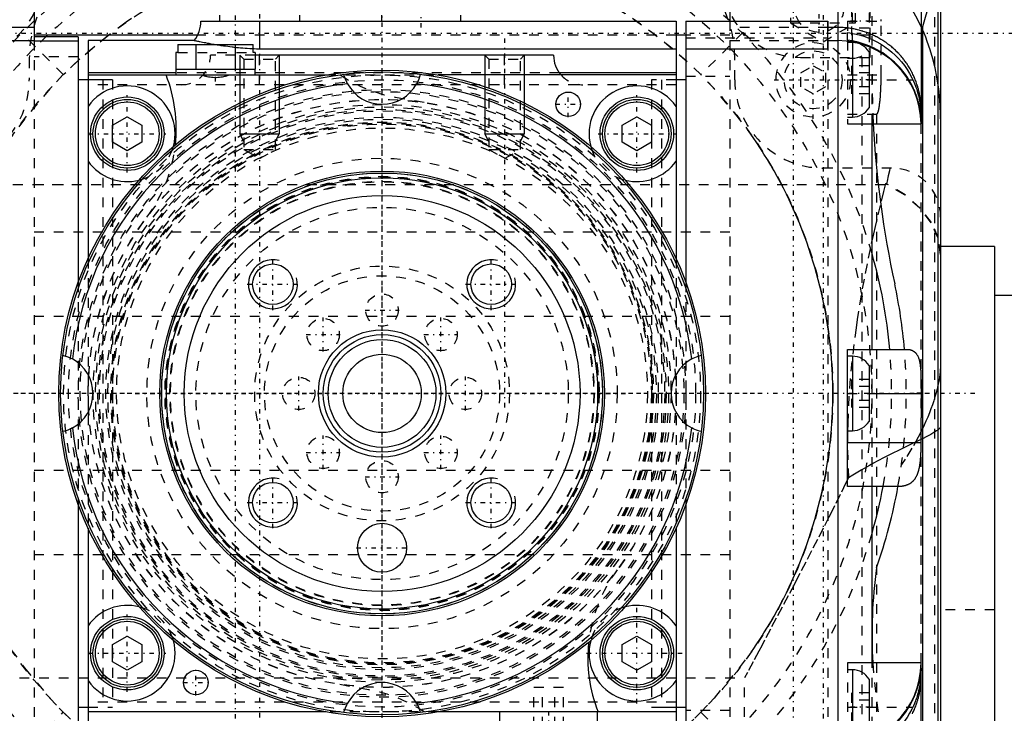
# Model space of a CAD drawing. Extents: x -128 to 128, y -5 to 906.
# Tile 17 of 21: x -37 to 64, y 737 to 808. Entities that reach past the tile are written whole.
import ezdxf

# ---------------------------------------------------------------- set-up
doc = ezdxf.new("R2010")
doc.units = 0
doc.linetypes.add('CENTER', pattern=[1.5, 0.45, -0.5, 0.05, -0.5])
doc.linetypes.add('DASHED', pattern=[2, 1, -1])
for name, color, linetype in [('AM_0', 7, 'CONTINUOUS'), ('AM_10', 7, 'CONTINUOUS'), ('AM_3', 7, 'DASHED'), ('AM_7', 7, 'CENTER')]:
    doc.layers.add(name, color=color, linetype=linetype)

msp = doc.modelspace()

# ---------------------------------------------------------------- linework, layer by layer
at = {"layer": 'AM_0', "color": 7, "linetype": 'CONTINUOUS'}
for p, q in [((46.5, 819.99), (46.5, 720.01)), ((35.5, 818.91), (35.5, 808)), ((-35.5, 818.9), (-35.5, 805.99)), ((57, 812), (57, 728)), ((55, 811.03), (55, 797.5)), ((56.7, 811.48), (56.7, 728.52)), ((55.87, 809.88), (55.14, 807.41)), ((-18.5, 808), (30, 808)), ((-16.6, 808.6), (-16.6, 808)), ((-12.5, 808), (-12.5, 805.14)), ((-8.4, 808), (-8.4, 808.6)), ((-0.05, 808.6), (-0.05, 808)), ((8.05, 808), (8.05, 808.6)), ((30, 808), (30, 783.75)), ((31, 808), (45.5, 808)), ((31, 808), (31, 781.33)), ((45.5, 805.14), (45.5, 808)), ((-35.5, 807.35), (-46.5, 807.35)), ((46.5, 807.35), (45.5, 807.35)), ((55.14, 807.41), (55.14, 732.59)), ((-46.5, 806), (-35.5, 806)), ((-18.82, 806.55), (-35.5, 806.55)), ((-31, 806.39), (-35.5, 806.39)), ((-31, 806.39), (-35.5, 806.39)), ((-35.5, 805.99), (-31, 805.99)), ((-31, 806.39), (-31, 781.33)), ((-19.18, 806), (-30, 806)), ((-30, 806), (-30, 783.75)), ((31, 806.55), (30, 806.55)), ((45.5, 806), (46.5, 806)), ((47.5, 806.03), (47.5, 806.82)), ((-20.84, 805.6), (-13.16, 805.6)), ((-20.84, 805.6), (-20.84, 804.8)), ((-19.02, 805.6), (-19.02, 803.1)), ((-14.98, 805.6), (-14.98, 803.1)), ((-13.16, 804.8), (-13.16, 805.6)), ((30, 805.14), (-12.5, 805.14)), ((45.5, 805.14), (31, 805.14)), ((48, 805.8), (47.5, 805.8)), ((48, 805.8), (48, 798.2)), ((49.7, 804.85), (49.7, 799.15)), ((-21.04, 804.8), (-21.04, 803.1)), ((-20.84, 804.8), (-21.04, 804.8)), ((-12.96, 804.8), (-13.16, 804.8)), ((-12.96, 804.8), (-12.96, 803.1)), ((17.5, 804.5), (-12.96, 804.5)), ((-21.05, 803.1), (-21.05, 802.5)), ((-21.05, 803.1), (-12.95, 803.1)), ((-12.95, 802.5), (-12.95, 803.1)), ((-30, 802), (-31, 802)), ((-21.05, 802.72), (-30, 802.72)), ((-30, 802.5), (-5.72, 802.5)), ((30, 802.5), (5.72, 802.5)), ((30, 802.72), (18.09, 802.72)), ((31, 802), (30, 802)), ((53.76, 802), (54.17, 802)), ((-27.5, 797.37), (-26, 798.23)), ((-26, 798.23), (-24.5, 797.37)), ((24.5, 797.37), (26, 798.23)), ((26, 798.23), (27.5, 797.37)), ((47.5, 798.2), (48, 798.2)), ((-27.5, 795.63), (-27.5, 797.37)), ((-24.5, 797.37), (-24.5, 795.63)), ((24.5, 795.63), (24.5, 797.37)), ((27.5, 797.37), (27.5, 795.63)), ((47.5, 797.5), (55, 797.5)), ((50, 774.5), (50, 797.5)), ((-26, 794.77), (-27.5, 795.63)), ((-24.5, 795.63), (-26, 794.77)), ((26, 794.77), (24.5, 795.63)), ((27.5, 795.63), (26, 794.77)), ((62.5, 785), (57, 785)), ((62.5, 785), (62.5, 675)), ((64.5, 780), (62.5, 780)), ((47.5, 774.5), (53.5, 774.5)), ((47.5, 760.5), (47.5, 774.5)), ((48, 773.8), (47.5, 773.8)), ((48, 773.8), (48, 766.2)), ((49.7, 772.85), (49.7, 767.15)), ((49.7, 770), (55, 770)), ((55, 770), (54.99, 765)), ((47.5, 766.2), (48, 766.2)), ((55, 766.12), (55, 766.11)), ((47.5, 765), (54.99, 765)), ((52.64, 760.5), (47.5, 760.5)), ((50, 742.5), (50, 760.5)), ((-31, 758.68), (-31, 734)), ((31, 758.67), (31, 732)), ((-30, 756.25), (-30, 734)), ((30, 756.25), (30, 732)), ((-27.5, 744.37), (-26, 745.23)), ((-26, 745.23), (-24.5, 744.37)), ((24.5, 744.37), (26, 745.23)), ((26, 745.23), (27.5, 744.37)), ((-27.5, 742.63), (-27.5, 744.37)), ((-24.5, 744.37), (-24.5, 742.63)), ((24.5, 742.63), (24.5, 744.37)), ((27.5, 744.37), (27.5, 742.63)), ((-26, 741.77), (-27.5, 742.63)), ((-24.5, 742.63), (-26, 741.77)), ((26, 741.77), (24.5, 742.63)), ((27.5, 742.63), (26, 741.77)), ((55, 742.5), (47.5, 742.5)), ((48, 741.8), (47.5, 741.8)), ((48, 741.8), (48, 734.2)), ((55, 728.97), (55, 742.5)), ((49.7, 740.85), (49.7, 735.15)), ((-31, 738), (-30, 738)), ((30, 738), (31, 738)), ((53.76, 738), (54.17, 738)), ((-5.72, 737.5), (-30, 737.5)), ((30, 737.5), (5.72, 737.5)), ((12, 737.5), (12, 736)), ((22, 736), (22, 737.5))]:
    msp.add_line(p, q, dxfattribs=at)
for points in [[(55, 798.97, 0), (55, 799.03, 0), (55, 799.15, 0), (54.99, 799.27, 0), (54.99, 799.33, 0), (54.99, 799.39, 0), (54.98, 799.52, 0), (54.97, 799.64, 0), (54.96, 799.76, 0), (54.95, 799.88, 0), (54.93, 800, 0), (54.93, 800.06, 0), (54.92, 800.12, 0), (54.9, 800.24, 0), (54.88, 800.36, 0), (54.86, 800.48, 0), (54.84, 800.6, 0), (54.81, 800.72, 0), (54.8, 800.78, 0), (54.78, 800.84, 0), (54.76, 800.96, 0), (54.73, 801.08, 0), (54.71, 801.14, 0), (54.69, 801.19, 0), (54.66, 801.31, 0), (54.62, 801.43, 0), (54.61, 801.49, 0), (54.59, 801.54, 0), (54.55, 801.66, 0), (54.51, 801.78, 0), (54.47, 801.89, 0), (54.42, 802, 0), (54.38, 802.12, 0), (54.35, 802.17, 0), (54.33, 802.23, 0), (54.28, 802.34, 0), (54.23, 802.45, 0), (54.18, 802.56, 0), (54.12, 802.67, 0), (54.07, 802.78, 0), (54.04, 802.84, 0), (54.01, 802.89, 0), (53.95, 803, 0), (53.89, 803.11, 0), (53.83, 803.21, 0), (53.77, 803.31, 0), (53.7, 803.42, 0), (53.67, 803.47, 0), (53.63, 803.52, 0), (53.57, 803.62, 0), (53.5, 803.72, 0), (53.43, 803.82, 0), (53.35, 803.92, 0), (53.28, 804.02, 0), (53.24, 804.07, 0), (53.21, 804.12, 0), (53.13, 804.21, 0), (53.05, 804.31, 0), (52.97, 804.4, 0), (52.89, 804.49, 0), (52.81, 804.58, 0), (52.77, 804.63, 0), (52.72, 804.67, 0), (52.64, 804.76, 0), (52.55, 804.85, 0), (52.51, 804.89, 0), (52.47, 804.94, 0), (52.38, 805.02, 0), (52.29, 805.1, 0), (52.24, 805.15, 0), (52.2, 805.19, 0), (52.1, 805.27, 0), (52.01, 805.35, 0), (51.91, 805.43, 0), (51.82, 805.5, 0), (51.72, 805.58, 0), (51.67, 805.62, 0), (51.62, 805.65, 0), (51.53, 805.72, 0), (51.43, 805.8, 0), (51.32, 805.87, 0), (51.22, 805.93, 0), (51.12, 806, 0), (51.07, 806.03, 0), (51.01, 806.07, 0), (50.91, 806.13, 0), (50.8, 806.19, 0), (50.7, 806.25, 0), (50.59, 806.31, 0), (50.48, 806.37, 0), (50.43, 806.4, 0), (50.37, 806.43, 0), (50.26, 806.48, 0), (50.15, 806.53, 0), (50.04, 806.59, 0), (49.92, 806.64, 0), (49.81, 806.68, 0), (49.75, 806.71, 0), (49.7, 806.73, 0), (49.58, 806.78, 0), (49.46, 806.82, 0), (49.35, 806.86, 0), (49.23, 806.9, 0), (49.11, 806.94, 0), (49.05, 806.96, 0), (49, 806.98, 0), (48.88, 807.01, 0), (48.76, 807.04, 0), (48.7, 807.06, 0), (48.64, 807.08, 0), (48.52, 807.11, 0), (48.4, 807.13, 0), (48.34, 807.15, 0), (48.28, 807.16, 0), (48.16, 807.19, 0), (48.04, 807.21, 0), (47.92, 807.23, 0), (47.79, 807.25, 0), (47.67, 807.27, 0), (47.61, 807.27, 0), (47.55, 807.28, 0), (47.43, 807.3, 0), (47.3, 807.31, 0), (47.18, 807.32, 0), (47.06, 807.33, 0), (46.93, 807.34, 0), (46.87, 807.34, 0), (46.81, 807.34, 0), (46.69, 807.34, 0), (46.56, 807.35, 0), (46.5, 807.35, 0)], [(55.14, 807.41, 0), (55.1, 807.26, 0), (55.03, 806.96, 0), (55, 806.65, 0), (55, 806.5, 0)], [(-17.13, 805.6, 0), (-17.24, 805.62, 0), (-17.44, 805.65, 0), (-17.64, 805.69, 0), (-17.73, 805.71, 0), (-17.82, 805.72, 0), (-17.99, 805.76, 0), (-18.16, 805.79, 0), (-18.31, 805.82, 0), (-18.45, 805.85, 0), (-18.58, 805.87, 0), (-18.64, 805.89, 0), (-18.7, 805.9, 0), (-18.8, 805.92, 0), (-18.9, 805.94, 0), (-18.98, 805.96, 0), (-19.04, 805.97, 0), (-19.1, 805.98, 0), (-19.12, 805.99, 0), (-19.14, 805.99, 0), (-19.16, 806, 0), (-19.18, 806, 0), (-19.18, 806, 0)], [(47.5, 806.82, 0), (47.74, 806.78, 0), (48.22, 806.7, 0), (48.69, 806.58, 0), (48.93, 806.52, 0), (49.15, 806.45, 0), (49.59, 806.29, 0), (50.01, 806.11, 0), (50.43, 805.9, 0), (50.85, 805.67, 0), (51.26, 805.4, 0), (51.46, 805.26, 0), (51.66, 805.12, 0), (52.03, 804.81, 0), (52.37, 804.5, 0), (52.69, 804.18, 0), (53, 803.83, 0), (53.3, 803.45, 0), (53.44, 803.25, 0), (53.58, 803.05, 0), (53.84, 802.63, 0), (54.07, 802.21, 0), (54.17, 802, 0)], [(53.76, 802, 0), (53.65, 802.19, 0), (53.4, 802.55, 0), (53.14, 802.9, 0), (53, 803.06, 0), (52.86, 803.22, 0), (52.58, 803.53, 0), (52.29, 803.81, 0), (51.97, 804.09, 0), (51.63, 804.36, 0), (51.28, 804.62, 0), (51.1, 804.74, 0), (50.91, 804.85, 0), (50.53, 805.07, 0), (50.15, 805.26, 0), (49.78, 805.43, 0), (49.39, 805.58, 0), (48.99, 805.71, 0), (48.79, 805.78, 0), (48.57, 805.83, 0), (48.15, 805.93, 0), (47.72, 806, 0), (47.5, 806.03, 0)], [(-12.5, 805.14, 0), (-12.61, 805.14, 0), (-12.83, 805.14, 0), (-13.05, 805.15, 0), (-13.16, 805.15, 0)], [(-3.52, 801.6, 0), (-3.6, 801.76, 0), (-3.74, 802.08, 0), (-3.85, 802.41, 0), (-3.89, 802.57, 0)], [(3.89, 802.57, 0), (3.85, 802.41, 0), (3.74, 802.08, 0), (3.6, 801.76, 0), (3.52, 801.6, 0)], [(55, 797.74, 0), (55, 797.75, 0), (55, 797.77, 0), (55, 797.79, 0), (55, 797.8, 0), (55, 797.81, 0), (55, 797.83, 0), (55, 797.85, 0), (55, 797.87, 0), (55, 797.89, 0), (55, 797.91, 0), (55, 797.92, 0), (55, 797.93, 0), (55, 797.96, 0), (55, 797.98, 0), (54.99, 798.01, 0), (54.99, 798.03, 0), (54.99, 798.06, 0), (54.99, 798.07, 0), (54.99, 798.08, 0), (54.99, 798.11, 0), (54.99, 798.14, 0), (54.99, 798.15, 0), (54.99, 798.16, 0), (54.98, 798.19, 0), (54.98, 798.22, 0), (54.98, 798.24, 0), (54.98, 798.25, 0), (54.98, 798.28, 0), (54.98, 798.31, 0), (54.97, 798.34, 0), (54.97, 798.37, 0), (54.97, 798.41, 0), (54.97, 798.42, 0), (54.96, 798.44, 0), (54.96, 798.47, 0), (54.96, 798.51, 0), (54.95, 798.54, 0), (54.95, 798.57, 0), (54.95, 798.61, 0), (54.94, 798.63, 0), (54.94, 798.64, 0), (54.94, 798.68, 0), (54.93, 798.72, 0), (54.93, 798.75, 0), (54.92, 798.79, 0), (54.92, 798.83, 0), (54.91, 798.85, 0), (54.91, 798.87, 0), (54.9, 798.91, 0), (54.9, 798.94, 0), (54.89, 798.98, 0), (54.89, 799.02, 0), (54.88, 799.06, 0), (54.87, 799.08, 0), (54.87, 799.1, 0), (54.86, 799.15, 0), (54.86, 799.19, 0), (54.85, 799.23, 0), (54.84, 799.27, 0), (54.83, 799.31, 0), (54.83, 799.33, 0), (54.82, 799.35, 0), (54.81, 799.4, 0), (54.8, 799.44, 0), (54.8, 799.46, 0), (54.79, 799.48, 0), (54.78, 799.53, 0), (54.77, 799.57, 0), (54.77, 799.59, 0), (54.76, 799.62, 0), (54.75, 799.66, 0), (54.74, 799.7, 0), (54.73, 799.75, 0), (54.71, 799.79, 0), (54.7, 799.84, 0), (54.69, 799.86, 0), (54.69, 799.89, 0), (54.68, 799.93, 0), (54.66, 799.98, 0), (54.65, 800.02, 0), (54.63, 800.07, 0), (54.62, 800.12, 0), (54.61, 800.14, 0), (54.6, 800.16, 0), (54.59, 800.21, 0), (54.57, 800.26, 0), (54.56, 800.31, 0), (54.54, 800.35, 0), (54.52, 800.4, 0), (54.51, 800.43, 0), (54.51, 800.45, 0), (54.49, 800.5, 0), (54.47, 800.55, 0), (54.45, 800.59, 0), (54.43, 800.64, 0), (54.42, 800.69, 0), (54.41, 800.71, 0), (54.4, 800.74, 0), (54.38, 800.79, 0), (54.36, 800.83, 0), (54.34, 800.88, 0), (54.32, 800.93, 0), (54.29, 800.98, 0), (54.28, 801, 0), (54.27, 801.03, 0), (54.25, 801.08, 0), (54.23, 801.12, 0), (54.22, 801.15, 0), (54.21, 801.17, 0), (54.18, 801.22, 0), (54.16, 801.27, 0), (54.15, 801.29, 0), (54.14, 801.32, 0), (54.11, 801.36, 0), (54.09, 801.41, 0), (54, 801.58, 0), (53.85, 801.86, 0), (53.76, 802, 0)], [(54.17, 802, 0), (54.23, 801.87, 0), (54.34, 801.62, 0), (54.44, 801.37, 0), (54.48, 801.24, 0), (54.53, 801.11, 0), (54.61, 800.85, 0), (54.68, 800.6, 0), (54.75, 800.35, 0), (54.8, 800.1, 0), (54.85, 799.86, 0), (54.87, 799.74, 0), (54.89, 799.63, 0), (54.92, 799.4, 0), (54.94, 799.18, 0), (54.96, 798.97, 0), (54.98, 798.77, 0), (54.99, 798.59, 0), (54.99, 798.5, 0), (54.99, 798.42, 0), (55, 798.26, 0), (55, 798.11, 0), (55, 798.04, 0)], [(-32.57, 773.89, 0), (-32.41, 773.85, 0), (-32.08, 773.74, 0), (-31.76, 773.6, 0), (-31.6, 773.52, 0)], [(31.6, 773.52, 0), (31.76, 773.6, 0), (32.08, 773.74, 0), (32.41, 773.85, 0), (32.57, 773.89, 0)], [(53.5, 774.5, 0), (53.52, 774.5, 0), (53.56, 774.5, 0), (53.6, 774.5, 0), (53.62, 774.5, 0), (53.64, 774.5, 0), (53.67, 774.49, 0), (53.71, 774.49, 0), (53.75, 774.48, 0), (53.78, 774.48, 0), (53.82, 774.47, 0), (53.83, 774.47, 0), (53.85, 774.47, 0), (53.89, 774.46, 0), (53.92, 774.45, 0), (53.95, 774.44, 0), (53.98, 774.43, 0), (54.02, 774.42, 0), (54.03, 774.41, 0), (54.05, 774.41, 0), (54.08, 774.4, 0), (54.11, 774.38, 0), (54.13, 774.38, 0), (54.14, 774.37, 0), (54.17, 774.35, 0), (54.2, 774.34, 0), (54.21, 774.33, 0), (54.23, 774.32, 0), (54.26, 774.3, 0), (54.28, 774.28, 0), (54.31, 774.26, 0), (54.34, 774.24, 0), (54.36, 774.22, 0), (54.37, 774.21, 0), (54.39, 774.2, 0), (54.41, 774.18, 0), (54.44, 774.15, 0), (54.46, 774.13, 0), (54.48, 774.1, 0), (54.5, 774.07, 0), (54.51, 774.06, 0), (54.53, 774.05, 0), (54.55, 774.02, 0), (54.57, 773.99, 0), (54.59, 773.96, 0), (54.61, 773.92, 0), (54.63, 773.89, 0), (54.64, 773.88, 0), (54.64, 773.86, 0), (54.66, 773.82, 0), (54.68, 773.79, 0), (54.7, 773.75, 0), (54.71, 773.72, 0), (54.73, 773.68, 0), (54.73, 773.66, 0), (54.74, 773.64, 0), (54.76, 773.6, 0), (54.77, 773.56, 0), (54.78, 773.52, 0), (54.8, 773.48, 0), (54.81, 773.43, 0), (54.81, 773.41, 0), (54.82, 773.39, 0), (54.83, 773.35, 0), (54.84, 773.3, 0), (54.85, 773.28, 0), (54.85, 773.26, 0), (54.86, 773.21, 0), (54.87, 773.16, 0), (54.88, 773.14, 0), (54.88, 773.11, 0), (54.89, 773.06, 0), (54.9, 773.01, 0), (54.91, 772.96, 0), (54.91, 772.91, 0), (54.92, 772.86, 0), (54.92, 772.83, 0), (54.93, 772.81, 0), (54.93, 772.75, 0), (54.94, 772.7, 0), (54.94, 772.64, 0), (54.95, 772.59, 0), (54.95, 772.53, 0), (54.96, 772.51, 0), (54.96, 772.48, 0), (54.96, 772.42, 0), (54.97, 772.36, 0), (54.97, 772.31, 0), (54.97, 772.25, 0), (54.97, 772.19, 0), (54.98, 772.16, 0), (54.98, 772.13, 0), (54.98, 772.07, 0), (54.98, 772.01, 0), (54.98, 771.95, 0), (54.99, 771.88, 0), (54.99, 771.82, 0), (54.99, 771.79, 0), (54.99, 771.76, 0), (54.99, 771.7, 0), (54.99, 771.63, 0), (54.99, 771.57, 0), (54.99, 771.5, 0), (55, 771.44, 0), (55, 771.41, 0), (55, 771.38, 0), (55, 771.31, 0), (55, 771.25, 0), (55, 771.21, 0), (55, 771.18, 0), (55, 771.11, 0), (55, 771.05, 0), (55, 771.01, 0), (55, 770.98, 0), (55, 770.91, 0), (55, 770.85, 0), (55, 770.78, 0), (55, 770.71, 0), (55, 770.65, 0), (55, 770.61, 0), (55, 770.58, 0), (55, 770.51, 0), (55, 770.44, 0), (55, 770.38, 0), (55, 770.31, 0), (55, 770.24, 0), (55, 770.21, 0), (55, 770.17, 0), (55, 770.1, 0), (55, 770.03, 0), (55, 770, 0)], [(-31.6, 766.48, 0), (-31.76, 766.4, 0), (-32.08, 766.26, 0), (-32.41, 766.15, 0), (-32.57, 766.11, 0)], [(32.57, 766.11, 0), (32.41, 766.15, 0), (32.08, 766.26, 0), (31.76, 766.4, 0), (31.6, 766.48, 0)], [(54.99, 765, 0), (54.99, 764.96, 0), (54.99, 764.89, 0), (54.99, 764.82, 0), (54.99, 764.79, 0), (54.99, 764.75, 0), (54.98, 764.68, 0), (54.98, 764.61, 0), (54.98, 764.54, 0), (54.98, 764.47, 0), (54.98, 764.4, 0), (54.98, 764.36, 0), (54.98, 764.33, 0), (54.97, 764.26, 0), (54.97, 764.19, 0), (54.97, 764.12, 0), (54.97, 764.05, 0), (54.97, 763.98, 0), (54.96, 763.95, 0), (54.96, 763.91, 0), (54.96, 763.84, 0), (54.96, 763.77, 0), (54.95, 763.74, 0), (54.95, 763.71, 0), (54.95, 763.64, 0), (54.94, 763.57, 0), (54.94, 763.54, 0), (54.94, 763.51, 0), (54.94, 763.44, 0), (54.93, 763.37, 0), (54.93, 763.31, 0), (54.92, 763.24, 0), (54.91, 763.18, 0), (54.91, 763.15, 0), (54.91, 763.11, 0), (54.9, 763.05, 0), (54.89, 762.99, 0), (54.89, 762.92, 0), (54.88, 762.86, 0), (54.87, 762.8, 0), (54.87, 762.77, 0), (54.86, 762.74, 0), (54.85, 762.68, 0), (54.84, 762.62, 0), (54.83, 762.56, 0), (54.82, 762.5, 0), (54.81, 762.44, 0), (54.8, 762.41, 0), (54.8, 762.39, 0), (54.79, 762.33, 0), (54.77, 762.27, 0), (54.76, 762.22, 0), (54.75, 762.16, 0), (54.73, 762.11, 0), (54.72, 762.09, 0), (54.72, 762.06, 0), (54.7, 762.01, 0), (54.69, 761.96, 0), (54.67, 761.91, 0), (54.65, 761.86, 0), (54.63, 761.81, 0), (54.62, 761.78, 0), (54.62, 761.76, 0), (54.6, 761.71, 0), (54.58, 761.67, 0), (54.57, 761.64, 0), (54.56, 761.62, 0), (54.53, 761.58, 0), (54.51, 761.53, 0), (54.5, 761.51, 0), (54.49, 761.49, 0), (54.47, 761.45, 0), (54.44, 761.41, 0), (54.42, 761.37, 0), (54.4, 761.33, 0), (54.37, 761.29, 0), (54.36, 761.27, 0), (54.34, 761.26, 0), (54.32, 761.22, 0), (54.29, 761.18, 0), (54.26, 761.15, 0), (54.23, 761.12, 0), (54.21, 761.08, 0), (54.19, 761.07, 0), (54.18, 761.05, 0), (54.15, 761.02, 0), (54.11, 760.99, 0), (54.08, 760.96, 0), (54.05, 760.94, 0), (54.02, 760.91, 0), (54, 760.9, 0), (53.99, 760.88, 0), (53.95, 760.86, 0), (53.92, 760.84, 0), (53.88, 760.81, 0), (53.85, 760.79, 0), (53.81, 760.77, 0), (53.79, 760.76, 0), (53.77, 760.75, 0), (53.74, 760.73, 0), (53.7, 760.71, 0), (53.66, 760.69, 0), (53.62, 760.68, 0), (53.58, 760.66, 0), (53.56, 760.65, 0), (53.54, 760.64, 0), (53.5, 760.63, 0), (53.46, 760.62, 0), (53.44, 760.61, 0), (53.42, 760.6, 0), (53.38, 760.59, 0), (53.34, 760.58, 0), (53.32, 760.58, 0), (53.3, 760.57, 0), (53.25, 760.56, 0), (53.21, 760.55, 0), (53.17, 760.54, 0), (53.12, 760.54, 0), (53.08, 760.53, 0), (53.06, 760.53, 0), (53.03, 760.52, 0), (52.99, 760.52, 0), (52.94, 760.51, 0), (52.78, 760.5, 0), (52.64, 760.5, 0)], [(53.76, 738, 0), (53.85, 738.14, 0), (54, 738.42, 0), (54.09, 738.59, 0), (54.11, 738.64, 0), (54.14, 738.68, 0), (54.15, 738.71, 0), (54.16, 738.73, 0), (54.18, 738.78, 0), (54.21, 738.83, 0), (54.22, 738.85, 0), (54.23, 738.88, 0), (54.25, 738.92, 0), (54.27, 738.97, 0), (54.28, 739, 0), (54.29, 739.02, 0), (54.32, 739.07, 0), (54.34, 739.12, 0), (54.36, 739.17, 0), (54.38, 739.21, 0), (54.4, 739.26, 0), (54.41, 739.29, 0), (54.42, 739.31, 0), (54.43, 739.36, 0), (54.45, 739.41, 0), (54.47, 739.45, 0), (54.49, 739.5, 0), (54.51, 739.55, 0), (54.51, 739.57, 0), (54.52, 739.6, 0), (54.54, 739.65, 0), (54.56, 739.69, 0), (54.57, 739.74, 0), (54.59, 739.79, 0), (54.6, 739.84, 0), (54.61, 739.86, 0), (54.62, 739.88, 0), (54.63, 739.93, 0), (54.65, 739.98, 0), (54.66, 740.02, 0), (54.68, 740.07, 0), (54.69, 740.12, 0), (54.7, 740.14, 0), (54.7, 740.16, 0), (54.71, 740.21, 0), (54.73, 740.25, 0), (54.74, 740.3, 0), (54.75, 740.34, 0), (54.76, 740.39, 0), (54.77, 740.41, 0), (54.77, 740.43, 0), (54.78, 740.47, 0), (54.79, 740.52, 0), (54.8, 740.54, 0), (54.8, 740.56, 0), (54.81, 740.6, 0), (54.82, 740.65, 0), (54.83, 740.67, 0), (54.83, 740.69, 0), (54.84, 740.73, 0), (54.85, 740.77, 0), (54.86, 740.81, 0), (54.86, 740.86, 0), (54.87, 740.9, 0), (54.87, 740.92, 0), (54.88, 740.94, 0), (54.89, 740.98, 0), (54.89, 741.02, 0), (54.9, 741.06, 0), (54.9, 741.09, 0), (54.91, 741.13, 0), (54.91, 741.15, 0), (54.92, 741.17, 0), (54.92, 741.21, 0), (54.93, 741.25, 0), (54.93, 741.28, 0), (54.94, 741.32, 0), (54.94, 741.36, 0), (54.94, 741.37, 0), (54.95, 741.39, 0), (54.95, 741.43, 0), (54.95, 741.46, 0), (54.96, 741.49, 0), (54.96, 741.53, 0), (54.96, 741.56, 0), (54.97, 741.58, 0), (54.97, 741.59, 0), (54.97, 741.63, 0), (54.97, 741.66, 0), (54.98, 741.69, 0), (54.98, 741.72, 0), (54.98, 741.75, 0), (54.98, 741.76, 0), (54.98, 741.78, 0), (54.98, 741.81, 0), (54.99, 741.83, 0), (54.99, 741.85, 0), (54.99, 741.86, 0), (54.99, 741.89, 0), (54.99, 741.92, 0), (54.99, 741.93, 0), (54.99, 741.94, 0), (54.99, 741.97, 0), (54.99, 741.99, 0), (55, 742.02, 0), (55, 742.04, 0), (55, 742.07, 0), (55, 742.08, 0), (55, 742.09, 0), (55, 742.11, 0), (55, 742.13, 0), (55, 742.15, 0), (55, 742.17, 0), (55, 742.19, 0), (55, 742.2, 0), (55, 742.21, 0), (55, 742.23, 0), (55, 742.25, 0), (55, 742.26, 0)], [(55, 741.96, 0), (55, 741.89, 0), (55, 741.74, 0), (54.99, 741.58, 0), (54.99, 741.5, 0), (54.99, 741.41, 0), (54.98, 741.23, 0), (54.96, 741.03, 0), (54.94, 740.82, 0), (54.92, 740.6, 0), (54.89, 740.37, 0), (54.87, 740.26, 0), (54.85, 740.14, 0), (54.8, 739.9, 0), (54.74, 739.65, 0), (54.68, 739.4, 0), (54.61, 739.15, 0), (54.53, 738.89, 0), (54.48, 738.76, 0), (54.44, 738.63, 0), (54.34, 738.38, 0), (54.23, 738.13, 0), (54.17, 738, 0)], [(54.12, 737.32, 0), (54.18, 737.43, 0), (54.23, 737.54, 0), (54.28, 737.66, 0), (54.33, 737.77, 0), (54.35, 737.82, 0), (54.38, 737.88, 0), (54.42, 737.99, 0), (54.47, 738.11, 0), (54.51, 738.22, 0), (54.55, 738.34, 0), (54.59, 738.45, 0), (54.61, 738.51, 0), (54.62, 738.57, 0), (54.66, 738.69, 0), (54.69, 738.8, 0), (54.71, 738.86, 0), (54.73, 738.92, 0), (54.76, 739.04, 0), (54.78, 739.16, 0), (54.8, 739.22, 0), (54.81, 739.28, 0), (54.84, 739.4, 0), (54.86, 739.52, 0), (54.88, 739.64, 0), (54.9, 739.76, 0), (54.92, 739.88, 0), (54.93, 739.94, 0), (54.93, 740, 0), (54.95, 740.12, 0), (54.96, 740.24, 0), (54.97, 740.36, 0), (54.98, 740.48, 0), (54.99, 740.61, 0), (54.99, 740.67, 0), (54.99, 740.73, 0), (55, 740.85, 0), (55, 740.97, 0), (55, 741.03, 0)], [(-3.89, 737.43, 0), (-3.85, 737.59, 0), (-3.74, 737.92, 0), (-3.6, 738.24, 0), (-3.52, 738.4, 0)], [(3.52, 738.4, 0), (3.6, 738.24, 0), (3.74, 737.92, 0), (3.85, 737.59, 0), (3.89, 737.43, 0)], [(54.17, 738, 0), (54.07, 737.79, 0), (53.84, 737.37, 0), (53.58, 736.95, 0), (53.44, 736.75, 0), (53.3, 736.55, 0), (53, 736.17, 0), (52.69, 735.82, 0), (52.37, 735.5, 0), (52.03, 735.19, 0), (51.66, 734.88, 0), (51.46, 734.74, 0), (51.26, 734.6, 0), (50.85, 734.33, 0), (50.43, 734.1, 0), (50.01, 733.89, 0), (49.59, 733.71, 0), (49.15, 733.55, 0), (48.93, 733.48, 0), (48.69, 733.42, 0), (48.22, 733.3, 0), (47.74, 733.22, 0), (47.5, 733.18, 0)], [(47.5, 733.97, 0), (47.72, 734, 0), (48.15, 734.07, 0), (48.57, 734.17, 0), (48.79, 734.22, 0), (48.99, 734.29, 0), (49.39, 734.42, 0), (49.78, 734.57, 0), (50.15, 734.74, 0), (50.53, 734.93, 0), (50.91, 735.15, 0), (51.1, 735.26, 0), (51.28, 735.38, 0), (51.63, 735.64, 0), (51.97, 735.91, 0), (52.29, 736.19, 0), (52.58, 736.47, 0), (52.86, 736.78, 0), (53, 736.94, 0), (53.14, 737.1, 0), (53.4, 737.45, 0), (53.65, 737.81, 0), (53.76, 738, 0)]]:
    msp.add_polyline3d(points, dxfattribs=at)
for centre, radius in [((0, 770), 33), ((0, 770), 32.8), ((-26, 796.5), 3.75), ((-26, 796.5), 3.5), ((19, 799.5), 1.25), ((26, 796.5), 3.75), ((26, 796.5), 3.5), ((-26, 796.5), 3.25), ((26, 796.5), 3.25), ((0, 770), 22.69), ((0, 770), 22.49), ((0, 770), 22), ((0, 770), 20.2), ((-11.14, 781.14), 2.07), ((11.14, 781.14), 2.07), ((0, 770), 6.5), ((0, 770), 6), ((0, 770), 5.5), ((0, 770), 4), ((-11.14, 758.86), 2.07), ((11.14, 758.86), 2.07), ((0, 754.25), 2.5), ((-26, 743.5), 3.75), ((-26, 743.5), 3.5), ((-26, 743.5), 3.25), ((26, 743.5), 3.75), ((26, 743.5), 3.5), ((26, 743.5), 3.25), ((-19, 740.5), 1.25)]:
    msp.add_circle(centre, radius, dxfattribs=at)
for centre, radius, start, end in [((-21.5, 807.9), 3, 320.7035, 1.9102), ((46.5, 797.5), 8.5, 0, 90), ((48, 803.8), 2, 31.7883, 90), ((20.5, 804.5), 3, 180, 221.8103), ((-36, 797), 15, 353.8135, 21.5102), ((0, 770), 31.8, 96.3593, 173.6407), ((-26, 796.5), 4.88, 344.6842, 145.052), ((0, 803.5), 4, 208.2889, 331.7111), ((0, 770), 31.8, 6.3593, 83.6407), ((26, 796.5), 4.88, 34.948, 195.3158), ((48, 800.2), 2, 270, 328.2117), ((150, 802.59), 100, 182.9176, 192.3608), ((-26, 796.5), 4.88, 214.948, 284.2244), ((26, 796.5), 4.88, 255.7756, 325.052), ((0, 770), 52, 4.9645, 15.9424), ((0, 770), 53.5, 4.825, 12.0657), ((48, 771.8), 2, 31.7883, 90), ((-33.5, 770), 4, 298.2889, 61.7111), ((33.5, 770), 4, 118.2889, 241.7111), ((48, 768.2), 2, 270, 328.2117), ((0, 770), 31.8, 186.3593, 263.6407), ((0, 770), 31.8, 276.3593, 353.6407), ((0, 770), 52, 344.0576, 349.4734), ((0, 770), 53.5, 340.5892, 349.7717), ((100, 745.46), 50, 172.2299, 183.3939), ((-26, 743.5), 4.88, 75.7756, 145.052), ((26, 743.5), 4.88, 34.948, 104.2244), ((-26, 743.5), 4.88, 214.948, 15.3158), ((36, 743), 15, 173.8135, 201.5102), ((26, 743.5), 4.88, 164.6842, 325.052), ((46.5, 742.5), 8.5, 270, 0), ((48, 739.8), 2, 31.7883, 90), ((0, 736.5), 4, 28.2889, 151.7111)]:
    msp.add_arc(centre, radius, start, end, dxfattribs=at)
at = {"layer": 'AM_10', "color": 7, "linetype": 'CONTINUOUS'}
for p, q in [((-14.5, 804.5), (-14.5, 796.5)), ((-10.5, 804.5), (-10.5, 796.5)), ((10.5, 804.5), (10.5, 796.5)), ((14.5, 804.5), (14.5, 796.5)), ((-14.12, 795.7), (-14.5, 796.5)), ((-14.5, 796.5), (-10.5, 796.5)), ((-10.88, 795.7), (-10.5, 796.5)), ((10.88, 795.7), (10.5, 796.5)), ((10.5, 796.5), (14.5, 796.5)), ((14.12, 795.7), (14.5, 796.5))]:
    msp.add_line(p, q, dxfattribs=at)
for centre in [(-11.14, 781.14), (11.14, 781.14), (-11.14, 758.86), (11.14, 758.86)]:
    msp.add_arc(centre, 2.5, 75, 15, dxfattribs=at)
at = {"layer": 'AM_3', "color": 6, "linetype": 'DASHED'}
for p, q in [((41.68, 826.32), (41.68, 807.8)), ((48.32, 807.8), (48.32, 826.32)), ((45.5, 820), (45.5, 720)), ((47.5, 820), (47.5, 797.5)), ((48, 805.8), (48, 818.99)), ((49.82, 804.29), (49.82, 813.67)), ((50, 797.5), (50, 812)), ((56.36, 812.39), (56.36, 727.61)), ((49.7, 810.85), (49.7, 805.15)), ((47.9, 809.44), (47.9, 806.56)), ((35.5, 808), (35.5, 732)), ((47.5, 808), (50.93, 808)), ((50.93, 802.5), (50.93, 808)), ((-32.53, 802.53), (-36.85, 806.85)), ((36.85, 806.85), (32.53, 802.53)), ((45.5, 807.35), (35.5, 807.35)), ((41.68, 807.8), (45, 805.88)), ((41.68, 807.8), (48.32, 807.8)), ((45, 805.88), (48.32, 807.8)), ((49.7, 807.28), (47.9, 807.28)), ((-35.5, 805.99), (-35.5, 734)), ((30, 806.55), (-18.82, 806.55)), ((35.5, 806.55), (31, 806.55)), ((31, 806.3), (45.5, 806.3)), ((35.5, 806.02), (45.5, 806.02)), ((49.7, 806.56), (47.9, 806.56)), ((-36, 804.2), (-36, 802)), ((-31, 804.35), (-35.5, 804.35)), ((-20.84, 804.8), (-13.16, 804.8)), ((-12.96, 804.5), (-17.5, 804.5)), ((-14.5, 804.5), (-14.12, 804.12)), ((-14.12, 804.12), (-14.12, 794.9)), ((-14.12, 804.12), (-10.88, 804.12)), ((-12.5, 801.5), (-12.5, 804.5)), ((-10.88, 804.12), (-10.5, 804.5)), ((-10.88, 794.9), (-10.88, 804.12)), ((10.5, 804.5), (10.88, 804.12)), ((10.88, 804.12), (10.88, 794.9)), ((10.88, 804.12), (14.12, 804.12)), ((12.5, 801.5), (12.5, 804.5)), ((14.12, 804.12), (14.5, 804.5)), ((14.12, 794.9), (14.12, 804.12)), ((36, 802), (36, 804.2)), ((42.71, 804.29), (49.82, 804.29)), ((47.5, 804.2), (48, 804.2)), ((48.97, 804.29), (48.97, 734.31)), ((42.75, 802.72), (44, 803.44)), ((44, 803.44), (45.25, 802.72)), ((47.9, 803.44), (47.9, 800.56)), ((49.7, 803.44), (47.9, 803.44)), ((-27.5, 802), (-30, 802)), ((-28.5, 802), (-30, 802)), ((-28.5, 802), (-28.5, 738)), ((-27.5, 802), (-27.5, 738)), ((18.09, 802.72), (-21.05, 802.72)), ((-5.72, 802.5), (5.72, 802.5)), ((30, 802), (27.5, 802)), ((27.5, 802), (27.5, 738)), ((30, 802), (28.5, 802)), ((28.5, 802), (28.5, 738)), ((31, 802.36), (35.5, 802.36)), ((42.75, 801.28), (42.75, 802.72)), ((45.25, 802.72), (45.25, 801.28)), ((47.5, 802.5), (50.93, 802.5)), ((47.5, 802), (53.76, 802)), ((49.7, 802.72), (47.9, 802.72)), ((30, 801.5), (-30, 801.5)), ((44, 800.56), (42.75, 801.28)), ((45.25, 801.28), (44, 800.56)), ((49.7, 801.28), (47.9, 801.28)), ((1.35, 800.24), (5.29, 799.53)), ((49.7, 800.56), (47.9, 800.56)), ((47.5, 798.5), (50.48, 798.5)), ((50.47, 798.5), (50.47, 736.48)), ((55, 742.5), (55, 797.5)), ((-14.12, 794.9), (-12.5, 793.96)), ((-14.12, 794.9), (-10.88, 794.9)), ((-12.5, 793.96), (-10.88, 794.9)), ((10.88, 794.9), (12.5, 793.96)), ((10.88, 794.9), (14.12, 794.9)), ((12.5, 793.96), (14.12, 794.9)), ((52, 793), (45, 793)), ((51.33, 791.28), (-51.33, 791.28)), ((-35.5, 791.31), (-31, 791.31)), ((51.36, 791.4), (51.33, 791.28)), ((51.48, 791.4), (51.36, 791.4)), ((35.5, 786.46), (-35.5, 786.46)), ((-30, 783.75), (-30, 756.25)), ((30, 783.75), (30, 756.25)), ((-31, 781.33), (-31, 758.68)), ((31, 781.33), (31, 758.67)), ((35.5, 777.86), (-35.5, 777.86)), ((50, 760.5), (50, 774.5)), ((47.9, 771.44), (47.9, 768.56)), ((49.7, 771.44), (47.9, 771.44)), ((49.7, 770.72), (47.9, 770.72)), ((47.5, 770), (49.7, 770)), ((54.62, 769.95), (54.62, 770.05)), ((54.62, 770.05), (55, 770.05)), ((55, 769.95), (54.62, 769.95)), ((49.7, 769.28), (47.9, 769.28)), ((49.7, 768.56), (47.9, 768.56)), ((35.5, 762.14), (-35.5, 762.14)), ((35.5, 753.54), (-35.5, 753.54)), ((62.5, 747.92), (57, 747.92)), ((47.5, 742.5), (47.5, 733.97)), ((50, 728), (50, 742.5)), ((-37, 741), (37, 741)), ((37, 705), (37, 741)), ((-1.35, 739.76), (-5.29, 740.47)), ((15.5, 736), (15.5, 740)), ((18.5, 740), (15.5, 740)), ((16.38, 736), (16.38, 740)), ((17.62, 736), (17.62, 740)), ((18.5, 736), (18.5, 740)), ((47.9, 739.44), (47.9, 736.56)), ((49.7, 739.44), (47.9, 739.44)), ((49.7, 738.72), (47.9, 738.72)), ((30, 738.5), (-30, 738.5)), ((-30, 738), (-27.5, 738)), ((-30, 738), (-28.5, 738)), ((27.5, 738), (30, 738)), ((28.5, 738), (30, 738)), ((35.5, 737.64), (31, 737.64)), ((47.5, 738), (53.76, 738)), ((-36.96, 733.04), (-32.53, 737.47)), ((5.72, 737.5), (-5.72, 737.5)), ((32.53, 737.47), (36.96, 733.04))]:
    msp.add_line(p, q, dxfattribs=at)
for points in [[(57, 784.18), (56.76, 785.83), (56.04, 787.42), (54.88, 788.91), (53.3, 790.25), (51.36, 791.4)], [(57, 784.24), (56.76, 785.87), (56.07, 787.45), (54.93, 788.92), (53.38, 790.25), (51.48, 791.4)]]:
    msp.add_lwpolyline(points, dxfattribs=at)
for points in [[(57, 798.01, 0), (57, 798.46, 0), (56.96, 799.39, 0), (56.89, 800.34, 0), (56.84, 800.82, 0), (56.78, 801.3, 0), (56.63, 802.27, 0), (56.43, 803.22, 0), (56.2, 804.15, 0), (55.94, 805.06, 0), (55.64, 805.92, 0), (55.48, 806.34, 0), (55.31, 806.77, 0), (54.92, 807.63, 0), (54.48, 808.49, 0), (53.99, 809.34, 0), (53.46, 810.15, 0), (52.9, 810.92, 0), (52.61, 811.28, 0), (52.31, 811.63, 0), (51.7, 812.3, 0), (51.02, 812.95, 0), (50.66, 813.27, 0)], [(-25.56, 808.25, 0), (-26.11, 807.87, 0), (-28, 806.49, 0), (-31.08, 803.91, 0), (-32.53, 802.53, 0)], [(32.53, 802.53, 0), (31.08, 803.91, 0), (28, 806.49, 0), (26.11, 807.87, 0), (25.56, 808.25, 0)], [(50.93, 808, 0), (50.93, 808.03, 0), (50.93, 808.09, 0), (50.93, 808.15, 0)], [(-13.16, 805.15, 0), (-13.28, 805.16, 0), (-13.51, 805.17, 0), (-13.75, 805.18, 0), (-13.86, 805.19, 0), (-13.98, 805.2, 0), (-14.2, 805.22, 0), (-14.43, 805.24, 0), (-14.64, 805.26, 0), (-14.86, 805.28, 0), (-15.08, 805.31, 0), (-15.19, 805.32, 0), (-15.3, 805.33, 0), (-15.53, 805.36, 0), (-15.75, 805.39, 0), (-15.97, 805.42, 0), (-16.19, 805.45, 0), (-16.41, 805.48, 0), (-16.51, 805.5, 0), (-16.62, 805.52, 0), (-16.83, 805.55, 0), (-17.03, 805.58, 0), (-17.13, 805.6, 0)], [(-32.53, 802.53, 0), (-33.91, 801.08, 0), (-36.49, 798, 0), (-37.87, 796.11, 0)], [(-18.4, 802.5, 0), (-18.33, 802.47, 0), (-18.17, 802.42, 0), (-18.02, 802.38, 0), (-17.94, 802.36, 0), (-17.87, 802.34, 0), (-17.71, 802.31, 0), (-17.55, 802.29, 0), (-17.4, 802.27, 0), (-17.24, 802.26, 0), (-17.08, 802.25, 0), (-17, 802.25, 0), (-16.92, 802.25, 0), (-16.76, 802.26, 0), (-16.6, 802.27, 0), (-16.45, 802.29, 0), (-16.29, 802.31, 0), (-16.13, 802.34, 0), (-16.06, 802.36, 0), (-15.98, 802.38, 0), (-15.83, 802.42, 0), (-15.67, 802.47, 0), (-15.6, 802.5, 0)], [(32.53, 737.47, 0), (33.91, 738.92, 0), (36.49, 742, 0), (37.87, 743.89, 0), (38.25, 744.44, 0), (38.62, 745, 0), (38.8, 745.28, 0), (38.97, 745.57, 0), (39.33, 746.14, 0), (39.67, 746.71, 0), (39.84, 747, 0), (40, 747.29, 0), (40.33, 747.87, 0), (40.65, 748.46, 0), (40.8, 748.76, 0), (40.96, 749.06, 0), (41.26, 749.65, 0), (41.55, 750.26, 0), (41.83, 750.86, 0), (42.1, 751.47, 0), (42.37, 752.09, 0), (42.5, 752.4, 0), (42.63, 752.71, 0), (42.87, 753.33, 0), (43.11, 753.95, 0), (43.34, 754.58, 0), (43.56, 755.21, 0), (43.77, 755.85, 0), (43.87, 756.17, 0), (43.97, 756.49, 0), (44.16, 757.13, 0), (44.34, 757.77, 0), (44.52, 758.42, 0), (44.68, 759.07, 0), (44.84, 759.72, 0), (44.91, 760.04, 0), (44.98, 760.37, 0), (45.12, 761.03, 0), (45.24, 761.68, 0), (45.36, 762.34, 0), (45.46, 763, 0), (45.56, 763.66, 0), (45.61, 764, 0), (45.65, 764.33, 0), (45.73, 764.99, 0), (45.79, 765.66, 0), (45.85, 766.32, 0), (45.9, 766.99, 0), (45.94, 767.66, 0), (45.96, 767.99, 0), (45.97, 768.33, 0), (45.99, 769, 0), (46, 769.67, 0), (46, 770, 0), (46, 770.33, 0), (45.99, 771, 0), (45.97, 771.67, 0), (45.96, 772.01, 0), (45.94, 772.34, 0), (45.9, 773.01, 0), (45.85, 773.68, 0), (45.79, 774.34, 0), (45.73, 775.01, 0), (45.65, 775.67, 0), (45.61, 776, 0), (45.56, 776.34, 0), (45.46, 777, 0), (45.36, 777.66, 0), (45.24, 778.32, 0), (45.12, 778.97, 0), (44.98, 779.63, 0), (44.91, 779.96, 0), (44.84, 780.28, 0), (44.68, 780.93, 0), (44.52, 781.58, 0), (44.34, 782.23, 0), (44.16, 782.87, 0), (43.97, 783.51, 0), (43.87, 783.83, 0), (43.77, 784.15, 0), (43.56, 784.79, 0), (43.34, 785.42, 0), (43.11, 786.05, 0), (42.87, 786.67, 0), (42.63, 787.29, 0), (42.5, 787.6, 0), (42.37, 787.91, 0), (42.1, 788.53, 0), (41.83, 789.14, 0), (41.55, 789.74, 0), (41.26, 790.35, 0), (40.96, 790.94, 0), (40.8, 791.24, 0), (40.65, 791.54, 0), (40.33, 792.13, 0), (40, 792.71, 0), (39.84, 793, 0), (39.67, 793.29, 0), (39.33, 793.86, 0), (38.97, 794.43, 0), (38.8, 794.72, 0), (38.62, 795, 0), (38.25, 795.56, 0), (37.87, 796.11, 0), (36.49, 798, 0), (33.91, 801.08, 0), (32.53, 802.53, 0)], [(50.48, 798.5, 0), (50.48, 798.5, 0), (50.49, 798.5, 0), (50.49, 798.5, 0), (50.5, 798.5, 0), (50.5, 798.51, 0), (50.51, 798.51, 0), (50.51, 798.51, 0), (50.52, 798.52, 0), (50.52, 798.52, 0), (50.53, 798.53, 0), (50.53, 798.53, 0), (50.54, 798.54, 0), (50.54, 798.55, 0), (50.55, 798.56, 0), (50.56, 798.57, 0), (50.56, 798.58, 0), (50.57, 798.59, 0), (50.57, 798.59, 0), (50.58, 798.6, 0), (50.58, 798.61, 0), (50.59, 798.63, 0), (50.59, 798.64, 0), (50.6, 798.64, 0), (50.6, 798.66, 0), (50.61, 798.68, 0), (50.61, 798.69, 0), (50.62, 798.69, 0), (50.62, 798.71, 0), (50.63, 798.73, 0), (50.63, 798.75, 0), (50.64, 798.77, 0), (50.65, 798.79, 0), (50.65, 798.8, 0), (50.65, 798.82, 0), (50.66, 798.84, 0), (50.66, 798.86, 0), (50.67, 798.89, 0), (50.68, 798.91, 0), (50.68, 798.94, 0), (50.69, 798.95, 0), (50.69, 798.97, 0), (50.69, 798.99, 0), (50.7, 799.02, 0), (50.71, 799.05, 0), (50.71, 799.08, 0), (50.72, 799.11, 0), (50.72, 799.13, 0), (50.72, 799.14, 0), (50.73, 799.17, 0), (50.73, 799.21, 0), (50.74, 799.24, 0), (50.74, 799.27, 0), (50.75, 799.31, 0), (50.75, 799.33, 0), (50.75, 799.34, 0), (50.76, 799.38, 0), (50.76, 799.42, 0), (50.77, 799.45, 0), (50.77, 799.49, 0), (50.78, 799.53, 0), (50.78, 799.55, 0), (50.78, 799.57, 0), (50.79, 799.61, 0), (50.79, 799.65, 0), (50.8, 799.67, 0), (50.8, 799.69, 0), (50.8, 799.73, 0), (50.81, 799.78, 0), (50.81, 799.8, 0), (50.81, 799.82, 0), (50.82, 799.86, 0), (50.82, 799.91, 0), (50.83, 799.95, 0), (50.83, 800, 0), (50.83, 800.04, 0), (50.84, 800.06, 0), (50.84, 800.09, 0), (50.84, 800.13, 0), (50.85, 800.18, 0), (50.85, 800.23, 0), (50.85, 800.28, 0), (50.86, 800.33, 0), (50.86, 800.35, 0), (50.86, 800.38, 0), (50.86, 800.42, 0), (50.87, 800.47, 0), (50.87, 800.53, 0), (50.87, 800.58, 0), (50.88, 800.63, 0), (50.88, 800.65, 0), (50.88, 800.68, 0), (50.88, 800.73, 0), (50.89, 800.78, 0), (50.89, 800.84, 0), (50.89, 800.89, 0), (50.89, 800.94, 0), (50.9, 800.97, 0), (50.9, 801, 0), (50.9, 801.05, 0), (50.9, 801.1, 0), (50.9, 801.16, 0), (50.91, 801.21, 0), (50.91, 801.27, 0), (50.91, 801.3, 0), (50.91, 801.32, 0), (50.91, 801.38, 0), (50.91, 801.44, 0), (50.91, 801.46, 0), (50.92, 801.49, 0), (50.92, 801.55, 0), (50.92, 801.61, 0), (50.92, 801.63, 0), (50.92, 801.66, 0), (50.92, 801.72, 0), (50.92, 801.78, 0), (50.92, 801.83, 0), (50.92, 801.89, 0), (50.93, 801.95, 0), (50.93, 801.98, 0), (50.93, 802.01, 0), (50.93, 802.06, 0), (50.93, 802.12, 0), (50.93, 802.18, 0), (50.93, 802.24, 0), (50.93, 802.3, 0), (50.93, 802.33, 0), (50.93, 802.35, 0), (50.93, 802.41, 0), (50.93, 802.47, 0), (50.93, 802.5, 0)], [(51.83, 793, 0), (51.78, 792.73, 0), (51.66, 792.2, 0), (51.54, 791.66, 0), (51.48, 791.4, 0)], [(51.33, 791.28, 0), (51.16, 790.59, 0), (50.82, 789.19, 0), (50.48, 787.76, 0), (50.31, 787.02, 0), (50.14, 786.28, 0), (49.81, 784.77, 0), (49.49, 783.23, 0), (49.19, 781.65, 0), (48.89, 780.04, 0), (48.62, 778.39, 0), (48.49, 777.55, 0), (48.37, 776.71, 0), (48.14, 775.01, 0), (47.94, 773.27, 0), (47.77, 771.51, 0), (47.65, 769.72, 0), (47.56, 767.91, 0), (47.53, 766.99, 0), (47.51, 766.07, 0), (47.51, 764.21, 0), (47.55, 762.33, 0), (47.59, 761.39, 0)], [(57, 773.23, 0), (57, 773.06, 0), (56.99, 772.71, 0), (56.96, 772.34, 0), (56.94, 772.16, 0), (56.92, 771.98, 0), (56.87, 771.6, 0), (56.81, 771.22, 0), (56.73, 770.84, 0), (56.64, 770.45, 0), (56.54, 770.05, 0), (56.48, 769.85, 0), (56.42, 769.65, 0), (56.3, 769.25, 0), (56.16, 768.84, 0), (56.01, 768.43, 0), (55.85, 768.01, 0), (55.68, 767.59, 0), (55.59, 767.38, 0), (55.5, 767.17, 0), (55.31, 766.75, 0), (55.11, 766.33, 0), (55, 766.12, 0)], [(54.62, 770.05, 0), (54.64, 770.05, 0), (54.67, 770.03, 0), (54.7, 770.01, 0), (54.71, 770, 0)], [(54.71, 770, 0), (54.7, 769.99, 0), (54.67, 769.97, 0), (54.64, 769.95, 0), (54.62, 769.95, 0)], [(57, 766.66, 0), (56.99, 766.6, 0), (56.92, 766.47, 0), (56.79, 766.32, 0), (56.7, 766.25, 0), (56.59, 766.17, 0), (56.32, 766, 0), (55.99, 765.81, 0), (55.59, 765.6, 0), (55.14, 765.37, 0), (54.63, 765.12, 0), (54.36, 764.99, 0), (54.07, 764.85, 0), (53.45, 764.55, 0), (52.78, 764.23, 0), (52.07, 763.88, 0), (51.32, 763.5, 0), (50.54, 763.09, 0), (50.14, 762.87, 0), (49.73, 762.64, 0), (48.89, 762.17, 0), (48.03, 761.66, 0), (47.59, 761.39, 0)], [(55, 766.11, 0), (54.71, 765.54, 0), (54.07, 764.41, 0), (53.37, 763.29, 0), (53.01, 762.74, 0)], [(47.59, 761.39, 0), (47.31, 760.82, 0), (46.75, 759.68, 0), (46.18, 758.54, 0), (45.9, 757.97, 0), (45.61, 757.39, 0), (45.02, 756.24, 0), (44.43, 755.09, 0), (43.84, 753.94, 0), (43.24, 752.78, 0), (42.64, 751.63, 0), (42.34, 751.05, 0), (42.04, 750.48, 0), (41.44, 749.34, 0), (40.83, 748.2, 0), (40.23, 747.06, 0), (39.63, 745.94, 0), (39.04, 744.82, 0), (38.74, 744.26, 0), (38.45, 743.71, 0), (37.86, 742.62, 0), (37.29, 741.54, 0), (37, 741, 0)], [(-37.87, 743.89, 0), (-36.49, 742, 0), (-33.91, 738.92, 0), (-32.53, 737.47, 0)], [(-32.53, 737.47, 0), (-31.08, 736.09, 0)], [(31.08, 736.09, 0), (32.53, 737.47, 0)]]:
    msp.add_polyline3d(points, dxfattribs=at)
for centre, radius in [((0, 770), 46), ((44.62, 809.34), 2.5), ((44, 802), 3.8), ((44, 802), 2.95), ((0, 770), 32.5), ((0, 770), 32), ((0, 770), 31), ((0, 770), 30.8), ((0, 770), 30), ((0, 770), 29.99), ((0, 770), 29.49), ((0, 770), 29.24), ((0, 770), 28.99), ((0, 770), 28.84), ((0, 770), 28.19), ((0, 770), 27.99), ((0, 770), 27.69), ((0, 770), 27.59), ((0, 770), 27.49), ((0, 770), 27.09), ((0, 770), 24), ((0, 770), 22.5), ((0, 770), 22.15), ((0, 770), 22.1), ((0, 770), 21.65), ((0, 770), 21.6), ((0, 770), 19), ((0, 770), 13), ((0, 770), 12), ((0, 778.5), 1.65), ((-6.01, 776.01), 1.65), ((6.01, 776.01), 1.65), ((-8.5, 770), 1.65), ((8.5, 770), 1.65), ((-6.01, 763.99), 1.65), ((6.01, 763.99), 1.65), ((0, 761.5), 1.65)]:
    msp.add_circle(centre, radius, dxfattribs=at)
for centre, radius, start, end in [((0, 770), 52, 97.8361, 164.0576), ((0, 770), 52, 15.9424, 82.1639), ((0, 770), 50, 100.9548, 79.0452), ((-24, 804.2), 12, 130.8966, 180), ((24, 804.2), 12, 0, 49.1034), ((-42.71, 812.29), 8, 270, 0), ((42.71, 812.29), 8, 180, 270), ((48, 806.2), 2, 270, 328.2117), ((-20.5, 804.5), 3, 270, 0), ((-45, 802), 9, 270, 0), ((4, 815), 15, 236.4427, 259.8408), ((20.5, 804.5), 3, 221.8103, 270), ((45, 802), 9, 180, 270), ((150, 802.59), 100, 180, 182.9176), ((-26, 796.5), 4.88, 284.2244, 344.6842), ((-36, 797), 15, 323.1301, 353.8135), ((26, 796.5), 4.88, 195.3158, 255.7756), ((52, 788), 5, 0, 90), ((0, 770), 52, 349.4734, 4.9645), ((0, 770), 53.5, 349.7717, 4.825), ((0, 770), 52, 195.9424, 261.4288), ((0, 770), 52, 281.2547, 344.0576), ((36, 743), 15, 143.1301, 173.8135), ((-26, 743.5), 4.88, 15.3158, 75.7756), ((26, 743.5), 4.88, 104.2244, 164.6842), ((100, 745.46), 50, 183.3939, 194.0144), ((-4, 725), 15, 56.4427, 79.8408)]:
    msp.add_arc(centre, radius, start, end, dxfattribs=at)
at = {"layer": 'AM_7', "color": 4, "linetype": 'CENTER'}
for p, q in [((-15, 847.33), (-15, 692.67)), ((42, 725.15), (42, 831.85)), ((45, 831.85), (45, 725.15)), ((0, 717.5), (0, 822.5)), ((44.62, 806.71), (44.62, 811.97)), ((-12.5, 811.8), (-12.5, 728.2)), ((4, 807.34), (4, 808.66)), ((49.81, 808), (47.39, 808)), ((73.7, 806.71), (-73.7, 806.71)), ((12.5, 806.23), (12.5, 768.27)), ((44, 798.01), (44, 805.99)), ((0, 735.35), (0, 804.65)), ((-17, 801.84), (-17, 803.16)), ((40.01, 802), (47.99, 802)), ((49.81, 802), (47.39, 802)), ((-26, 792.56), (-26, 800.44)), ((19, 798.19), (19, 800.81)), ((26, 792.56), (26, 800.44)), ((17.69, 799.5), (20.31, 799.5)), ((-29.94, 796.5), (-22.06, 796.5)), ((22.06, 796.5), (29.94, 796.5)), ((0, 744.8), (0, 795.2)), ((-11.14, 778.51), (-11.14, 783.76)), ((11.14, 778.51), (11.14, 783.76)), ((-13.76, 781.14), (-8.51, 781.14)), ((8.51, 781.14), (13.76, 781.14)), ((-6.01, 774.28), (-6.01, 777.74)), ((-1.73, 778.5), (1.73, 778.5)), ((6.01, 774.28), (6.01, 777.74)), ((-7.74, 776.01), (-4.28, 776.01)), ((4.28, 776.01), (7.74, 776.01)), ((-8.5, 768.27), (-8.5, 771.73)), ((8.5, 768.27), (8.5, 771.73)), ((60.5, 770), (-60.5, 770)), ((38, 770), (-38, 770)), ((-25.2, 770), (25.2, 770)), ((-6.01, 762.26), (-6.01, 765.72)), ((6.01, 762.26), (6.01, 765.72)), ((-7.74, 763.99), (-4.28, 763.99)), ((4.28, 763.99), (7.74, 763.99)), ((-11.14, 756.24), (-11.14, 761.49)), ((-1.73, 761.5), (1.73, 761.5)), ((11.14, 756.24), (11.14, 761.49)), ((-13.76, 758.86), (-8.51, 758.86)), ((8.51, 758.86), (13.76, 758.86)), ((-2.62, 754.25), (2.62, 754.25)), ((26, 738.38), (26, 748.62)), ((-26, 739.56), (-26, 747.44)), ((-29.94, 743.5), (-22.06, 743.5)), ((20.88, 743.5), (31.12, 743.5)), ((-19, 739.19), (-19, 741.81)), ((-20.31, 740.5), (-17.69, 740.5)), ((17, 737.58), (17, 735.92)), ((49.81, 738), (47.39, 738))]:
    msp.add_line(p, q, dxfattribs=at)

doc.saveas('drawing.dxf')
